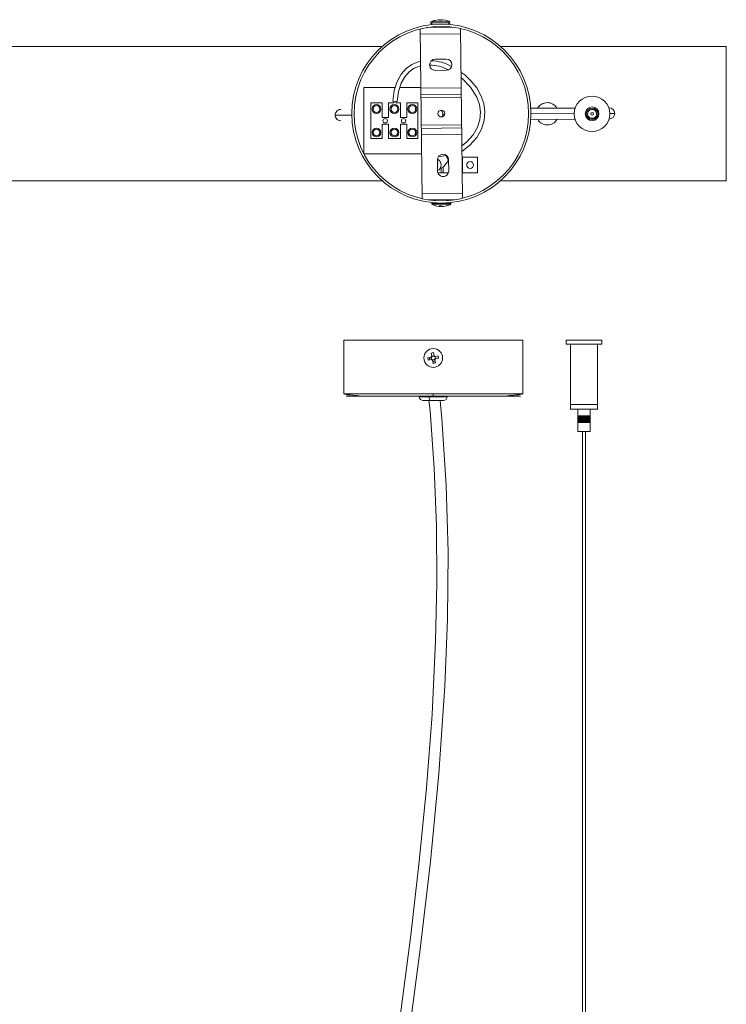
# Model space of a CAD drawing. Header units: millimetres. Extents: x -1193 to -21, y -1654 to 106.
# Tile 4 of 5: x -605 to -289, y -334 to 106. Entities that reach past the tile are written whole.
import ezdxf

# ---------------------------------------------------------------- set-up
doc = ezdxf.new("R2010")
doc.units = ezdxf.units.MM

msp = doc.modelspace()

# ---------------------------------------------------------------- linework, layer by layer
at = {"color": 7, "linetype": 'Continuous', "lineweight": 15}
for p, q in [((-419.12, 105.36), (-417.72, 105.63)), ((-417.83, 105.63), (-417.26, 105.64)), ((-417.26, 105.64), (-417.11, 105.39)), ((-416.44, 105.65), (-416.58, 105.39)), ((-416.44, 105.65), (-415.87, 105.65)), ((-416.43, 105.4), (-416.44, 105.65)), ((-416.08, 105.4), (-416.24, 105.65)), ((-416.24, 105.65), (-416.24, 105.4)), ((-415.87, 105.65), (-414.46, 105.42)), ((-425.8, 101.52), (-424.92, 25.63)), ((-423.03, 102.11), (-410.58, 102.25)), ((-412.64, 104.75), (-421.04, 104.65)), ((-421.04, 104.65), (-421.03, 104.15)), ((-412.63, 104.25), (-421.03, 104.15)), ((-421.03, 104.15), (-420.34, 103.48)), ((-419.4, 102.56), (-419.1, 102.27)), ((-419.2, 105.36), (-419.12, 105.36)), ((-419.1, 102.27), (-419, 102.15)), ((-417.11, 105.39), (-416.59, 105.41)), ((-416.59, 105.41), (-416.08, 105.4)), ((-414.62, 102.21), (-414.52, 102.32)), ((-414.52, 102.32), (-414.22, 102.62)), ((-414.46, 105.42), (-414.49, 105.42)), ((-413.3, 103.57), (-412.63, 104.25)), ((-412.63, 104.25), (-412.64, 104.75)), ((-406.92, 25.84), (-407.8, 101.73)), ((-407.77, 99.38), (-425.77, 99.18)), ((-1189, 93.6), (-442.92, 93.6)), ((-389.8, 93.6), (-289, 93.6)), ((-289, 93.6), (-289, 33.6)), ((-419.14, 88), (-414.14, 88.06)), ((-414.09, 83.06), (-419.09, 83)), ((-451.03, 75.33), (-451.03, 45.82)), ((-436.97, 75.33), (-451.03, 75.33)), ((-425.5, 75.33), (-434.88, 75.33)), ((-425.49, 74.98), (-407.49, 75.19)), ((-407.46, 72.29), (-425.46, 72.08)), ((-407.44, 70.89), (-425.44, 70.68)), ((-447.84, 68.49), (-447.84, 52.49)), ((-442.84, 68.49), (-447.84, 68.49)), ((-442.84, 62), (-442.84, 68.49)), ((-437.63, 68.49), (-440.04, 68.49)), ((-440.04, 68.49), (-440.04, 62)), ((-438.08, 69.2), (-436.09, 69.05)), ((-437.58, 69.16), (-437.63, 68.49)), ((-436.63, 68.49), (-436.59, 69.09)), ((-434.64, 68.49), (-436.63, 68.49)), ((-434.64, 62), (-434.64, 68.49)), ((-431.84, 68.49), (-431.84, 62)), ((-426.84, 68.49), (-431.84, 68.49)), ((-426.84, 52.49), (-426.84, 68.49)), ((-356.38, 66.18), (-376.57, 66.05)), ((-440.04, 62), (-442.84, 62)), ((-431.84, 62), (-434.64, 62)), ((-442.84, 58.97), (-440.04, 58.97)), ((-442.84, 52.49), (-442.84, 58.97)), ((-440.04, 58.97), (-440.04, 52.49)), ((-434.64, 58.97), (-431.84, 58.97)), ((-434.64, 52.49), (-434.64, 58.97)), ((-431.84, 58.97), (-431.84, 52.49)), ((-407.3, 58.69), (-425.3, 58.48)), ((-425.28, 57.08), (-407.29, 57.29)), ((-376.47, 61.05), (-356.45, 61.18)), ((-407.25, 54.39), (-425.25, 54.18)), ((-447.84, 52.49), (-442.84, 52.49)), ((-440.04, 52.49), (-434.64, 52.49)), ((-431.84, 52.49), (-426.84, 52.49)), ((-450.94, 45.64), (-425.15, 45.64)), ((-417.74, 44.39), (-414.37, 44.94)), ((-414.13, 45.04), (-414.37, 44.9)), ((-414.37, 44.94), (-414.29, 44.95)), ((-413.13, 42.78), (-414.37, 44.9)), ((-400.17, 44.22), (-407.13, 44.22)), ((-406.87, 44.22), (-406.87, 37.22)), ((-400.17, 37.22), (-400.17, 44.22)), ((-418.08, 38.01), (-418.13, 43.01)), ((-418.1, 41.72), (-418.12, 41.75)), ((-418.11, 41.2), (-417.85, 41.45)), ((-417.85, 41.45), (-418.1, 41.72)), ((-417.89, 39.92), (-418.1, 40.15)), ((-418.1, 39.73), (-417.89, 39.92)), ((-415.31, 40.03), (-416.92, 39.12)), ((-413.13, 42.66), (-415.31, 40.03)), ((-413.13, 43.07), (-413.08, 38.07)), ((-417.94, 37.22), (-413.21, 37.22)), ((-407.05, 37.22), (-400.17, 37.22)), ((-442.72, 33.6), (-1189, 33.6)), ((-289, 33.6), (-390, 33.6)), ((-424.95, 27.98), (-406.95, 28.19)), ((-409.69, 25.26), (-422.14, 25.11)), ((-420.33, 23.88), (-420.56, 23.65)), ((-420.56, 23.65), (-420.56, 23.15)), ((-420.56, 23.65), (-412.16, 23.65)), ((-420.56, 23.15), (-412.16, 23.15)), ((-419.06, 25.15), (-419.4, 24.8)), ((-417.37, 22.21), (-418.76, 22.46)), ((-417.37, 22.21), (-416.7, 22.21)), ((-416.78, 22.45), (-417.29, 22.46)), ((-417.29, 22.46), (-417.03, 22.21)), ((-417.03, 22.21), (-417.03, 22.45)), ((-416.28, 22.46), (-416.78, 22.45)), ((-416.7, 22.21), (-416.44, 22.46)), ((-416.7, 22.45), (-416.7, 22.21)), ((-416.02, 22.21), (-416.28, 22.46)), ((-415.35, 22.21), (-416.02, 22.21)), ((-414.15, 22.46), (-415.54, 22.21)), ((-413.96, 22.46), (-414.15, 22.46)), ((-413.32, 24.8), (-413.73, 25.21)), ((-412.16, 23.65), (-412.4, 23.88)), ((-412.16, 23.15), (-412.16, 23.65)), ((-459.97, -37.53), (-459.97, -61.53)), ((-459.97, -37.53), (-379.97, -37.53)), ((-379.97, -61.53), (-379.97, -37.53)), ((-360.55, -37.53), (-360.55, -39.38)), ((-360.55, -37.53), (-344.65, -37.53)), ((-344.65, -39.38), (-360.55, -39.38)), ((-358.6, -39.38), (-358.6, -68.38)), ((-346.6, -43.82), (-346.6, -39.38)), ((-344.65, -39.38), (-344.65, -37.53)), ((-420.39, -43.22), (-420.9, -43.32)), ((-420.9, -43.32), (-420.64, -44.71)), ((-419.88, -43.13), (-420.39, -43.22)), ((-419.63, -44.52), (-419.88, -43.13)), ((-420.98, -45.19), (-422.37, -45.44)), ((-422.37, -45.44), (-422.18, -46.46)), ((-422.18, -46.46), (-420.79, -46.2)), ((-421.7, -45.53), (-421.7, -45.32)), ((-421, -45.19), (-420.81, -46.21)), ((-420.73, -45.14), (-420.98, -45.19)), ((-420.54, -46.16), (-420.79, -46.2)), ((-419.63, -44.5), (-420.65, -44.68)), ((-420.64, -44.71), (-420.6, -44.95)), ((-420.35, -46.29), (-420.31, -46.54)), ((-420.31, -46.54), (-420.05, -47.93)), ((-420.3, -46.56), (-419.29, -46.37)), ((-420.05, -47.93), (-419.54, -47.84)), ((-419.63, -44.52), (-419.58, -44.77)), ((-419.54, -47.84), (-419.04, -47.74)), ((-419.15, -44.85), (-419.39, -44.9)), ((-419.34, -46.1), (-419.29, -46.35)), ((-419.04, -47.74), (-419.29, -46.35)), ((-418.96, -45.87), (-419.21, -45.91)), ((-417.76, -44.6), (-419.15, -44.85)), ((-418.94, -45.86), (-419.12, -44.85)), ((-418.96, -45.87), (-417.57, -45.61)), ((-418.26, -45.75), (-418.23, -45.53)), ((-418.23, -45.49), (-418.23, -45.53)), ((-417.57, -45.61), (-417.76, -44.6)), ((-346.6, -68.38), (-346.6, -47.61)), ((-459.97, -61.53), (-459.58, -61.7)), ((-419.97, -61.53), (-419.97, -62.53)), ((-380.26, -61.66), (-379.97, -61.53)), ((-458.97, -62.53), (-380.97, -62.53)), ((-426.22, -62.53), (-426.22, -62.83)), ((-424.44, -64.53), (-415.43, -64.53)), ((-413.72, -62.83), (-413.72, -62.53)), ((-358.6, -66.38), (-346.6, -66.38)), ((-346.6, -68.38), (-358.6, -68.38)), ((-355.35, -68.38), (-355.35, -71.38)), ((-349.85, -71.38), (-349.85, -68.38)), ((-354.96, -71.38), (-355.39, -71.38)), ((-355.39, -71.38), (-355.39, -74.38)), ((-355.39, -71.38), (-355.39, -74.38)), ((-355.39, -71.38), (-355.39, -74.38)), ((-354.96, -74.38), (-355.39, -74.38)), ((-355.38, -71.38), (-355.38, -74.38)), ((-355.37, -71.38), (-355.37, -74.38)), ((-355.35, -71.38), (-355.35, -74.38)), ((-355.35, -74.38), (-355.35, -78.38)), ((-355.33, -71.38), (-355.33, -74.38)), ((-355.31, -71.38), (-355.31, -74.38)), ((-355.29, -71.38), (-355.29, -74.38)), ((-355.26, -71.38), (-355.26, -74.38)), ((-355.22, -71.38), (-355.22, -74.38)), ((-355.19, -71.38), (-355.19, -74.38)), ((-355.15, -71.38), (-355.15, -74.38)), ((-355.11, -71.38), (-355.11, -74.38)), ((-355.06, -71.38), (-355.06, -74.38)), ((-355.01, -71.38), (-355.01, -74.38)), ((-354.96, -74.38), (-354.96, -71.38)), ((-354.96, -71.38), (-354.96, -74.38)), ((-354.91, -71.38), (-354.96, -71.38)), ((-354.91, -74.38), (-354.96, -74.38)), ((-354.91, -74.38), (-354.91, -71.38)), ((-354.9, -71.38), (-354.9, -74.38)), ((-354.85, -71.38), (-354.9, -71.38)), ((-354.85, -74.38), (-354.9, -74.38)), ((-354.85, -71.38), (-354.85, -74.38)), ((-354.85, -74.38), (-354.85, -71.38)), ((-354.79, -71.38), (-354.85, -71.38)), ((-354.79, -74.38), (-354.85, -74.38)), ((-354.84, -71.38), (-354.84, -74.38)), ((-354.79, -74.38), (-354.79, -71.38)), ((-354.79, -71.38), (-354.79, -74.38)), ((-354.73, -71.38), (-354.79, -71.38)), ((-354.73, -74.38), (-354.79, -74.38)), ((-354.78, -71.38), (-354.78, -74.38)), ((-354.73, -71.38), (-354.73, -74.38)), ((-354.73, -74.38), (-354.73, -71.38)), ((-354.66, -71.38), (-354.73, -71.38)), ((-354.66, -74.38), (-354.73, -74.38)), ((-354.72, -71.38), (-354.72, -74.38)), ((-354.66, -74.38), (-354.66, -71.38)), ((-354.66, -71.38), (-354.66, -74.38)), ((-354.6, -71.38), (-354.66, -71.38)), ((-354.6, -74.38), (-354.66, -74.38)), ((-354.65, -71.38), (-354.65, -74.38)), ((-354.6, -74.38), (-354.6, -71.38)), ((-354.59, -71.38), (-354.59, -74.38)), ((-354.53, -71.38), (-354.59, -71.38)), ((-354.53, -74.38), (-354.59, -74.38)), ((-354.58, -71.38), (-354.58, -74.38)), ((-354.53, -74.38), (-354.53, -71.38)), ((-354.52, -71.38), (-354.52, -74.38)), ((-354.46, -71.38), (-354.52, -71.38)), ((-354.46, -74.38), (-354.52, -74.38)), ((-354.51, -71.38), (-354.51, -74.38)), ((-354.46, -74.38), (-354.46, -71.38)), ((-354.45, -71.38), (-354.45, -74.38)), ((-354.38, -71.38), (-354.45, -71.38)), ((-354.38, -74.38), (-354.45, -74.38)), ((-354.43, -71.38), (-354.43, -74.38)), ((-354.38, -74.38), (-354.38, -71.38)), ((-354.38, -71.38), (-354.38, -74.38)), ((-354.3, -71.38), (-354.38, -71.38)), ((-354.3, -74.38), (-354.38, -74.38)), ((-354.36, -71.38), (-354.36, -74.38)), ((-354.3, -71.38), (-354.3, -74.38)), ((-354.3, -74.38), (-354.3, -71.38)), ((-354.23, -71.38), (-354.3, -71.38)), ((-354.23, -74.38), (-354.3, -74.38)), ((-354.28, -71.38), (-354.28, -74.38)), ((-354.23, -74.38), (-354.23, -71.38)), ((-354.22, -71.38), (-354.22, -74.38)), ((-354.14, -71.38), (-354.22, -71.38)), ((-354.14, -74.38), (-354.22, -74.38)), ((-354.2, -71.38), (-354.2, -74.38)), ((-354.14, -71.38), (-354.14, -74.38)), ((-354.14, -74.38), (-354.14, -71.38)), ((-354.06, -71.38), (-354.14, -71.38)), ((-354.06, -74.38), (-354.14, -74.38)), ((-354.11, -71.38), (-354.11, -74.38)), ((-354.06, -74.38), (-354.06, -71.38)), ((-354.06, -71.38), (-354.06, -74.38)), ((-353.98, -71.38), (-354.06, -71.38)), ((-353.98, -74.38), (-354.06, -74.38)), ((-354.03, -71.38), (-354.03, -74.38)), ((-353.98, -74.38), (-353.98, -71.38)), ((-353.97, -71.38), (-353.97, -74.38)), ((-353.89, -71.38), (-353.97, -71.38)), ((-353.89, -74.38), (-353.97, -74.38)), ((-353.94, -71.38), (-353.94, -74.38)), ((-353.89, -74.38), (-353.89, -71.38)), ((-353.88, -71.38), (-353.88, -74.38)), ((-353.8, -71.38), (-353.88, -71.38)), ((-353.8, -74.38), (-353.88, -74.38)), ((-353.85, -71.38), (-353.85, -74.38)), ((-353.8, -74.38), (-353.8, -71.38)), ((-353.79, -71.38), (-353.79, -74.38)), ((-353.71, -71.38), (-353.79, -71.38)), ((-353.71, -74.38), (-353.79, -74.38)), ((-353.76, -71.38), (-353.76, -74.38)), ((-353.71, -74.38), (-353.71, -71.38)), ((-353.7, -71.38), (-353.7, -74.38)), ((-353.62, -71.38), (-353.7, -71.38)), ((-353.62, -74.38), (-353.7, -74.38)), ((-353.67, -71.38), (-353.67, -74.38)), ((-353.62, -74.38), (-353.62, -71.38)), ((-353.61, -71.38), (-353.61, -74.38)), ((-353.53, -71.38), (-353.61, -71.38)), ((-353.53, -74.38), (-353.61, -74.38)), ((-353.57, -71.38), (-353.57, -74.38)), ((-353.53, -74.38), (-353.53, -71.38)), ((-353.52, -71.38), (-353.52, -74.38)), ((-353.43, -71.38), (-353.52, -71.38)), ((-353.43, -74.38), (-353.52, -74.38)), ((-353.48, -71.38), (-353.48, -74.38)), ((-353.43, -71.38), (-353.43, -74.38)), ((-353.43, -74.38), (-353.43, -71.38)), ((-353.34, -71.38), (-353.43, -71.38)), ((-353.34, -74.38), (-353.43, -74.38)), ((-353.38, -71.38), (-353.38, -74.38)), ((-353.34, -74.38), (-353.34, -71.38)), ((-353.33, -71.38), (-353.33, -74.38)), ((-353.24, -71.38), (-353.33, -71.38)), ((-353.24, -74.38), (-353.33, -74.38)), ((-353.28, -71.38), (-353.28, -74.38)), ((-353.24, -74.38), (-353.24, -71.38)), ((-353.23, -71.38), (-353.23, -74.38)), ((-353.23, -71.38), (-353.14, -71.38)), ((-353.14, -74.38), (-353.23, -74.38)), ((-353.19, -71.38), (-353.19, -74.38)), ((-353.14, -74.38), (-353.14, -71.38)), ((-353.14, -71.38), (-353.14, -74.38)), ((-353.14, -71.38), (-353.05, -71.38)), ((-353.05, -74.38), (-353.14, -74.38)), ((-353.09, -71.38), (-353.09, -74.38)), ((-353.05, -74.38), (-353.05, -71.38)), ((-353.04, -71.38), (-352.95, -71.38)), ((-353.04, -71.38), (-353.04, -74.38)), ((-352.95, -74.38), (-353.04, -74.38)), ((-352.99, -71.38), (-352.99, -74.38)), ((-352.95, -74.38), (-352.95, -71.38)), ((-352.85, -71.38), (-352.94, -71.38)), ((-352.94, -71.38), (-352.94, -74.38)), ((-352.85, -74.38), (-352.94, -74.38)), ((-352.89, -74.38), (-352.89, -71.38)), ((-352.85, -74.38), (-352.85, -71.38)), ((-352.84, -71.38), (-352.75, -71.38)), ((-352.84, -71.38), (-352.84, -74.38)), ((-352.75, -74.38), (-352.84, -74.38)), ((-352.79, -71.38), (-352.79, -74.38)), ((-352.75, -74.38), (-352.75, -71.38)), ((-352.74, -71.38), (-352.65, -71.38)), ((-352.74, -71.38), (-352.74, -74.38)), ((-352.65, -74.38), (-352.74, -74.38)), ((-352.69, -74.38), (-352.69, -71.38)), ((-352.65, -74.38), (-352.65, -71.38)), ((-352.64, -71.38), (-352.55, -71.38)), ((-352.64, -71.38), (-352.64, -74.38)), ((-352.55, -74.38), (-352.64, -74.38)), ((-352.59, -71.38), (-352.59, -74.38)), ((-352.55, -74.38), (-352.55, -71.38)), ((-352.54, -71.38), (-352.45, -71.38)), ((-352.54, -71.38), (-352.54, -74.38)), ((-352.45, -74.38), (-352.54, -74.38)), ((-352.49, -71.38), (-352.49, -74.38)), ((-352.45, -74.38), (-352.45, -71.38)), ((-352.44, -71.38), (-352.35, -71.38)), ((-352.44, -71.38), (-352.44, -74.38)), ((-352.35, -74.38), (-352.44, -74.38)), ((-352.39, -71.38), (-352.39, -74.38)), ((-352.35, -74.38), (-352.35, -71.38)), ((-352.35, -71.38), (-352.25, -71.38)), ((-352.35, -71.38), (-352.35, -74.38)), ((-352.25, -74.38), (-352.35, -74.38)), ((-352.29, -71.38), (-352.29, -74.38)), ((-352.25, -74.38), (-352.25, -71.38)), ((-352.25, -71.38), (-352.16, -71.38)), ((-352.25, -71.38), (-352.25, -74.38)), ((-352.16, -74.38), (-352.25, -74.38)), ((-352.19, -71.38), (-352.19, -74.38)), ((-352.16, -74.38), (-352.16, -71.38)), ((-352.15, -71.38), (-352.15, -74.38)), ((-352.15, -71.38), (-352.06, -71.38)), ((-352.06, -74.38), (-352.15, -74.38)), ((-352.09, -71.38), (-352.09, -74.38)), ((-352.06, -74.38), (-352.06, -71.38)), ((-352.05, -71.38), (-352.05, -74.38)), ((-352.05, -71.38), (-351.96, -71.38)), ((-351.96, -74.38), (-352.05, -74.38)), ((-351.99, -71.38), (-351.99, -74.38)), ((-351.96, -74.38), (-351.96, -71.38)), ((-351.95, -71.38), (-351.95, -74.38)), ((-351.95, -71.38), (-351.86, -71.38)), ((-351.86, -74.38), (-351.95, -74.38)), ((-351.89, -71.38), (-351.89, -74.38)), ((-351.86, -74.38), (-351.86, -71.38)), ((-351.86, -71.38), (-351.86, -74.38)), ((-351.86, -71.38), (-351.77, -71.38)), ((-351.77, -74.38), (-351.86, -74.38)), ((-351.79, -71.38), (-351.79, -74.38)), ((-351.77, -74.38), (-351.77, -71.38)), ((-351.76, -71.38), (-351.76, -74.38)), ((-351.76, -71.38), (-351.68, -71.38)), ((-351.68, -74.38), (-351.76, -74.38)), ((-351.7, -71.38), (-351.7, -74.38)), ((-351.68, -74.38), (-351.68, -71.38)), ((-351.67, -71.38), (-351.67, -74.38)), ((-351.67, -71.38), (-351.58, -71.38)), ((-351.58, -74.38), (-351.67, -74.38)), ((-351.6, -71.38), (-351.6, -74.38)), ((-351.58, -71.38), (-351.58, -74.38)), ((-351.58, -74.38), (-351.58, -71.38)), ((-351.58, -71.38), (-351.49, -71.38)), ((-351.49, -74.38), (-351.58, -74.38)), ((-351.51, -71.38), (-351.51, -74.38)), ((-351.49, -74.38), (-351.49, -71.38)), ((-351.49, -71.38), (-351.49, -74.38)), ((-351.49, -71.38), (-351.4, -71.38)), ((-351.4, -74.38), (-351.49, -74.38)), ((-351.42, -71.38), (-351.42, -74.38)), ((-351.4, -71.38), (-351.4, -74.38)), ((-351.4, -74.38), (-351.4, -71.38)), ((-351.4, -71.38), (-351.31, -71.38)), ((-351.31, -74.38), (-351.4, -74.38)), ((-351.33, -71.38), (-351.33, -74.38)), ((-351.31, -74.38), (-351.31, -71.38)), ((-351.31, -71.38), (-351.31, -74.38)), ((-351.31, -71.38), (-351.23, -71.38)), ((-351.23, -74.38), (-351.31, -74.38)), ((-351.24, -71.38), (-351.24, -74.38)), ((-351.23, -74.38), (-351.23, -71.38)), ((-351.22, -71.38), (-351.22, -74.38)), ((-351.22, -71.38), (-351.14, -71.38)), ((-351.14, -74.38), (-351.22, -74.38)), ((-351.15, -71.38), (-351.15, -74.38)), ((-351.14, -74.38), (-351.14, -71.38)), ((-351.14, -71.38), (-351.14, -74.38)), ((-351.14, -71.38), (-351.06, -71.38)), ((-351.06, -74.38), (-351.14, -74.38)), ((-351.07, -71.38), (-351.07, -74.38)), ((-351.06, -74.38), (-351.06, -71.38)), ((-351.05, -71.38), (-351.05, -74.38)), ((-351.05, -71.38), (-350.98, -71.38)), ((-350.98, -74.38), (-351.05, -74.38)), ((-350.98, -74.38), (-350.98, -71.38)), ((-350.98, -71.38), (-350.98, -74.38)), ((-350.97, -71.38), (-350.97, -74.38)), ((-350.97, -71.38), (-350.9, -71.38)), ((-350.9, -74.38), (-350.97, -74.38)), ((-350.9, -74.38), (-350.9, -71.38)), ((-350.9, -71.38), (-350.9, -74.38)), ((-350.89, -71.38), (-350.89, -74.38)), ((-350.89, -71.38), (-350.82, -71.38)), ((-350.82, -74.38), (-350.89, -74.38)), ((-350.82, -74.38), (-350.82, -71.38)), ((-350.82, -71.38), (-350.82, -74.38)), ((-350.82, -71.38), (-350.82, -74.38)), ((-350.82, -71.38), (-350.75, -71.38)), ((-350.75, -74.38), (-350.82, -74.38)), ((-350.75, -74.38), (-350.75, -71.38)), ((-350.75, -71.38), (-350.75, -74.38)), ((-350.74, -71.38), (-350.74, -74.38)), ((-350.74, -71.38), (-350.67, -71.38)), ((-350.67, -74.38), (-350.74, -74.38)), ((-350.67, -71.38), (-350.67, -74.38)), ((-350.67, -71.38), (-350.67, -74.38)), ((-350.67, -71.38), (-350.6, -71.38)), ((-350.6, -74.38), (-350.67, -74.38)), ((-350.6, -71.38), (-350.6, -74.38)), ((-350.6, -71.38), (-350.6, -74.38)), ((-350.6, -71.38), (-349.81, -71.38)), ((-349.81, -74.38), (-350.6, -74.38)), ((-350.53, -71.38), (-350.53, -74.38)), ((-350.47, -71.38), (-350.47, -74.38)), ((-350.4, -71.38), (-350.4, -74.38)), ((-350.34, -71.38), (-350.34, -74.38)), ((-350.29, -71.38), (-350.29, -74.38)), ((-350.23, -71.38), (-350.23, -74.38)), ((-350.18, -71.38), (-350.18, -74.38)), ((-350.13, -71.38), (-350.13, -74.38)), ((-350.09, -71.38), (-350.09, -74.38)), ((-350.05, -71.38), (-350.05, -74.38)), ((-350.01, -71.38), (-350.01, -74.38)), ((-349.97, -71.38), (-349.97, -74.38)), ((-349.94, -71.38), (-349.94, -74.38)), ((-349.91, -71.38), (-349.91, -74.38)), ((-349.89, -71.38), (-349.89, -74.38)), ((-349.87, -71.38), (-349.87, -74.38)), ((-349.85, -71.38), (-349.85, -74.38)), ((-349.85, -78.38), (-349.85, -74.38)), ((-349.83, -71.38), (-349.83, -74.38)), ((-349.82, -71.38), (-349.82, -74.38)), ((-349.82, -71.38), (-349.82, -74.38)), ((-349.81, -71.38), (-349.81, -74.38)), ((-349.85, -78.38), (-355.35, -78.38)), ((-353.2, -78.38), (-353.2, -1152.79)), ((-352, -1159.46), (-352, -78.38))]:
    msp.add_line(p, q, dxfattribs=at)
at = {"color": 8, "linetype": 'Continuous', "lineweight": 15}
for p, q in [((-414.52, 102.32), (-419.1, 102.27)), ((-419.01, 102.15), (-419.09, 102.27)), ((-456.22, 63.04), (-463.82, 62.99)), ((-415.64, 63.3), (-414.94, 63.3)), ((-376.52, 63.55), (-356.91, 63.67)), ((-341.19, 63.77), (-339, 63.79)), ((-415.57, 39.89), (-415.57, 37.22)), ((-416.5, 37.22), (-416.5, 39.35)), ((-379.97, -61.53), (-459.97, -61.53)), ((-413.72, -62.83), (-426.22, -62.83))]:
    msp.add_line(p, q, dxfattribs=at)
at = {"color": 7, "linetype": 'Continuous', "lineweight": 15, "flags": 128}
for points in [[(-438.08, 69.2), (-437.39, 73.98), (-436.13, 77.99), (-434.36, 81.27), (-432.13, 83.83), (-429.53, 85.69), (-426.65, 86.87), (-425.63, 87.02)], [(-425.61, 85.02), (-426.1, 84.95), (-428.57, 83.94), (-430.79, 82.35), (-432.71, 80.13), (-434.29, 77.22), (-435.44, 73.54), (-436.09, 69.05)], [(-407.58, 82.21), (-405.82, 80.95), (-402.97, 78.23), (-400.55, 75.15), (-398.65, 71.79), (-397.38, 68.19), (-396.85, 64.41), (-397.17, 60.53), (-398.38, 56.75), (-400.55, 53.03), (-403.76, 49.44), (-407.16, 46.75)], [(-407.19, 49.26), (-405.07, 50.96), (-402.14, 54.25), (-400.19, 57.59), (-399.13, 60.92), (-398.85, 64.35), (-399.32, 67.71), (-400.47, 70.96), (-403.27, 75.49), (-407.1, 79.42), (-407.55, 79.74)], [(-415.64, 63.3), (-415.78, 62.47), (-415.89, 62.27)], [(-350.99, 63.46), (-350.92, 64.13), (-350.64, 64.74), (-350.17, 65.22), (-349.56, 65.51), (-348.9, 65.59), (-348.24, 65.45), (-347.67, 65.09), (-347.42, 64.83), (-347.16, 64.38), (-347, 63.73), (-347.07, 63.06), (-347.35, 62.45), (-347.82, 61.97), (-348.43, 61.68), (-349.09, 61.6), (-349.75, 61.74), (-350.32, 62.1), (-350.57, 62.36), (-350.83, 62.81), (-350.99, 63.46), (-350.98, 63.84), (-350.98, 63.84)], [(-421.7, -45.53), (-421.61, -46.1), (-421.46, -46.37)], [(-455.3, -789.8), (-459.84, -762.87), (-463.3, -735.86), (-465.66, -708.8), (-467.09, -679.22), (-467.42, -649.58), (-466.79, -619.9), (-465.3, -590.17), (-463.06, -560.4), (-460.2, -530.59), (-456.82, -500.75), (-449.7, -445.99), (-441.95, -391.17), (-434.29, -336.34), (-430.03, -303.43), (-426.21, -270.54), (-422.98, -237.67), (-420.5, -204.81), (-418.9, -171.99), (-418.38, -146.22), (-418.57, -120.48), (-419.56, -94.77), (-421.42, -69.09), (-421.91, -64.53)], [(-416.95, -64.53), (-416.09, -72.64), (-414.17, -102.49), (-413.38, -132.36), (-413.62, -162.25), (-414.75, -192.16), (-417.41, -231.33), (-421.17, -270.5), (-425.76, -309.67), (-431.32, -351.61), (-437.23, -393.51), (-443.17, -435.35), (-448.82, -477.14), (-453.88, -518.84), (-456.96, -548.57), (-459.46, -578.25), (-461.27, -607.88), (-462.27, -637.44), (-462.35, -666.93), (-461.39, -696.35), (-459.29, -725.69), (-456.25, -752.52), (-452.12, -779.29)], [(-459.58, -61.7), (-459.5, -61.74), (-458.23, -61.94), (-457.11, -62.07), (-455.92, -62.19), (-454.8, -62.28), (-454.09, -62.35), (-453.54, -62.4), (-453.2, -62.44), (-453.15, -62.44), (-453.13, -62.45), (-453.12, -62.45), (-453.11, -62.45), (-453.11, -62.46), (-453.11, -62.46), (-453.1, -62.46), (-453.1, -62.46), (-453.1, -62.46), (-453.1, -62.47), (-453.15, -62.48), (-453.29, -62.48)], [(-421.85, -62.83), (-421.81, -63.53), (-421.67, -64.14), (-421.51, -64.44), (-421.34, -64.53)], [(-386.7, -62.49), (-386.79, -62.48), (-386.84, -62.47), (-386.84, -62.46), (-386.84, -62.46), (-386.83, -62.46), (-386.83, -62.46), (-386.83, -62.46), (-386.82, -62.45), (-386.82, -62.45), (-386.8, -62.45), (-386.77, -62.44), (-386.74, -62.44), (-386.4, -62.4), (-385.85, -62.35), (-385.14, -62.28), (-384.02, -62.19), (-382.83, -62.07), (-381.7, -61.94), (-380.43, -61.74)]]:
    msp.add_lwpolyline(points, dxfattribs=at)
at = {"color": 7, "linetype": 'Continuous', "lineweight": 15}
for centre, radius in [((-416.36, 63.68), 40), ((-416.36, 63.68), 39), ((-349, 63.6), 7.95), ((-445.34, 65.74), 2), ((-445.34, 65.74), 1.5), ((-437.34, 65.74), 2), ((-437.34, 65.74), 1.5), ((-429.34, 65.74), 2), ((-429.34, 65.74), 1.5), ((-349, 63.6), 3.07), ((-349, 63.6), 2.57), ((-416.36, 63.68), 1.5), ((-349, 63.6), 0.6), ((-445.34, 55.23), 2), ((-441.44, 60.49), 1), ((-437.34, 55.23), 2), ((-433.24, 60.49), 1), ((-429.34, 55.23), 2), ((-445.34, 55.23), 1.5), ((-437.34, 55.23), 1.5), ((-429.34, 55.23), 1.5), ((-403.52, 40.72), 1.5), ((-419.97, -45.53), 4.2)]:
    msp.add_circle(centre, radius, dxfattribs=at)
for centre, radius, start, end in [((-416.74, 96.38), 9.32, 105.3451, 117.4507), ((-416.74, 96.38), 9.32, 63.8807, 75.9955), ((-414.11, 85.56), 2.5, 270.6657, 90.6657), ((-419.11, 85.5), 2.5, 90.6657, 270.6657), ((-421.66, 67.8), 17.6, 61.3131, 89.7602), ((-421.35, 68.28), 19.05, 59.8575, 88.4107), ((-369, 63.6), 5, 30.9526, 149.7173), ((-341.39, 63.77), 2.5, 0.3904, 90.3869), ((-461.33, 63), 2.5, 90.2427, 180.2557), ((-461.33, 63.01), 2.5, 180.4794, 270.4924), ((-417.9, 63.38), 2.26, 357.7852, 48.2308), ((-349, 63.6), 2, 29.2095, 212.9608), ((-348.86, 63.57), 2.1, 210.3396, 306.136), ((-349.01, 63.44), 2.09, 311.6029, 32.8712), ((-341.39, 63.77), 2.5, 270.3482, 0.3447), ((-369, 63.6), 5, 210.6406, 329.6882), ((-415.63, 43.04), 2.5, 0.6657, 180.6657), ((-419.16, 40.72), 2.75, 293.0719, 67.9494), ((-415.58, 38.04), 2.5, 180.6657, 0.6657), ((-416.36, 31.47), 9.32, 243.215, 257.2521), ((-416.36, 31.47), 9.32, 284.8311, 296.785), ((-37.01, -46.09), 309.6, 179.58, 180.2826), ((-419.97, -45.53), 1.06, 129.3581, 161.4324), ((-419.97, -45.53), 0.851, 47.6364, 333.1542), ((-419.97, -45.53), 1.06, 219.3581, 251.4324), ((-419.91, -45.93), 1.33, 258.4864, 303.9074), ((-419.97, -45.53), 1.06, 39.3581, 71.4324), ((-419.97, -45.53), 1.06, 309.3581, 341.4324), ((-424.48, -62.79), 1.74, 181.3964, 271.1179), ((-415.46, -62.79), 1.74, 268.8821, 358.6036)]:
    msp.add_arc(centre, radius, start, end, dxfattribs=at)

doc.saveas('drawing.dxf')
